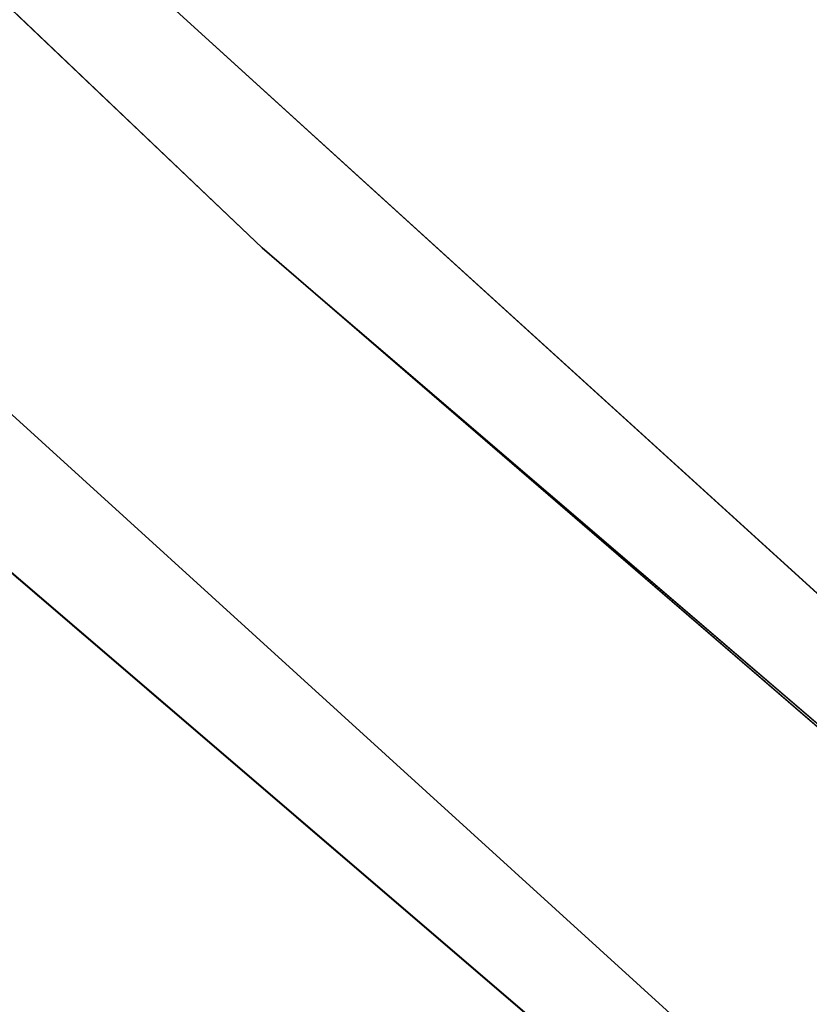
# Model space of a CAD drawing. Extents: x -775 to 775, y -775 to 775.
# Tile 30 of 256: x -499.5 to -493.72, y -557.18 to -549.98. Entities that reach past the tile are written whole.
import ezdxf

# ---------------------------------------------------------------- set-up
doc = ezdxf.new("R2010")
doc.units = 0
doc.layers.get('0').update_dxf_attribs({"color": 13, "linetype": 'CONTINUOUS'})

# ---------------------------------------------------------------- blocks, each defined once
blk = doc.blocks.new('OBJ_000001')
for p, q in [((-525.5285327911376, -525.2279697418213), (-472.4870513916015, -573.4021125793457)), ((-472.4870513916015, -573.4021125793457, 2.999988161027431), (-525.5285327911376, -525.2279697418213, 2.999988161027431)), ((-497.7221389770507, -551.6448165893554), (-525.5285327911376, -525.2279697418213)), ((-497.7221389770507, -551.6448165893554), (-525.5285327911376, -525.2279697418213, 18.22198307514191)), ((-472.4870513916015, -573.4021125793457, 18.22198307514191), (-525.5285327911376, -525.2279697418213, 18.22198307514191)), ((-472.4870513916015, -573.4021125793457, 38.99984211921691), (-525.5285327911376, -525.2279697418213, 38.99984211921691)), ((-527.650447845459, -527.3486251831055), (-474.3948806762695, -575.7174266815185)), ((-474.3948806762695, -575.7174266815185, 38.99984211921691), (-527.650447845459, -527.3486251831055, 38.99984211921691)), ((-474.3948806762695, -575.7174266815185, 2.999988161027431), (-527.650447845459, -527.3486251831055, 2.999988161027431)), ((-497.7221389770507, -551.6448165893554), (-472.4870513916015, -573.4021125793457, 18.22198307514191)), ((-497.7221389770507, -551.6448165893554), (-468.5978023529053, -576.5846218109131))]:
    blk.add_line(p, q)
at = {"color": 7}
mesh = blk.add_polyface(dxfattribs=at)
corners = [(-525.5285327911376, -525.2279697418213, 18.22198307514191), (-525.5285327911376, -525.2279697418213), (-497.7221389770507, -551.6448165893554)]
mesh.append_faces([[corners[k] for k in face] for face in [(0, 1, 2)]], dxfattribs={"color": 7})
mesh = blk.add_polyface(dxfattribs=at)
corners = [(-472.4870513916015, -573.4021125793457, 18.22198307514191), (-497.7221389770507, -551.6448165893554), (-468.5978023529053, -576.5846218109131)]
mesh.append_faces([[corners[k] for k in face] for face in [(0, 1, 2)]], dxfattribs={"color": 7})
blk = doc.blocks.new('OBJ_000002')
for p, q in [((-499.7318031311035, -553.8722484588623, 6.999972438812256), (-470.4898380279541, -578.9126773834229, 6.999972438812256)), ((-499.7318031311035, -553.8722484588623, 30.16272406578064), (-470.4898380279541, -578.9126773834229, 30.16272406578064))]:
    blk.add_line(p, q)
at = {"color": 8}
mesh = blk.add_polyface(dxfattribs=at)
corners = [(-499.7318031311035, -553.8722484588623, 30.16272406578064), (-470.4898380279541, -578.9126773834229, 6.999972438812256), (-499.7318031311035, -553.8722484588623, 6.999972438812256), (-470.4898380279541, -578.9126773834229, 30.16272406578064)]
mesh.append_faces([[corners[k] for k in face] for face in [(0, 1, 2), (1, 0, 3)]], dxfattribs={"vtx0": -1, "color": 8})
blk = doc.blocks.new('SKPE74C')
for name in ['OBJ_000002', 'OBJ_000001']:
    blk.add_blockref(name, (0, 0))

msp = doc.modelspace()

# ---------------------------------------------------------------- block references
msp.add_blockref('SKPE74C', (0, 0))

doc.saveas('drawing.dxf')
